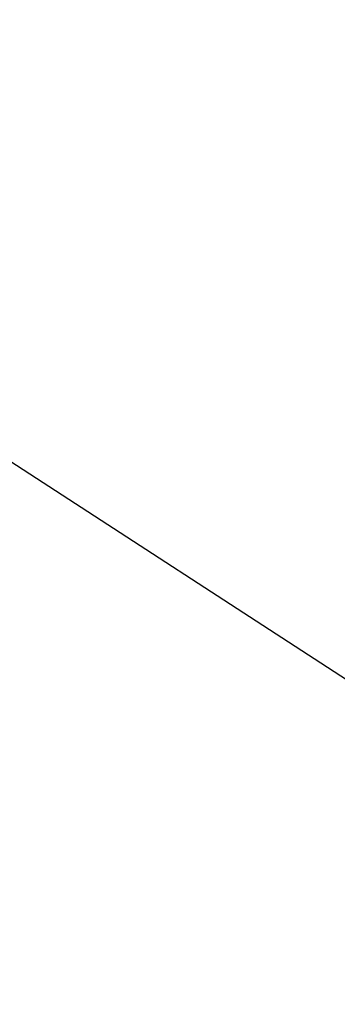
# Model space of a CAD drawing. Header units: centimetres. Extents: x -54 to 171, y -22 to 171.
# Tile 134 of 256: x -31.5047 to -31.4437, y 82.7389 to 82.9278. Entities that reach past the tile are written whole.
import ezdxf

# ---------------------------------------------------------------- set-up
doc = ezdxf.new("R2010")
doc.units = ezdxf.units.CM
doc.header["$MEASUREMENT"] = 0
for name, color, linetype in [('Frida DC -V3 v33_Sketch16', 7, 'Continuous'), ('Frida DC -V3 v33_Sketch18', 7, 'Continuous'), ('Frida DC -V3 v33_Sketch19', 7, 'Continuous'), ('Frida DC -V3 v33_Sketch67', 7, 'Continuous')]:
    doc.layers.add(name, color=color, linetype=linetype)

msp = doc.modelspace()

# ---------------------------------------------------------------- linework, layer by layer
at = {"layer": 'Frida DC -V3 v33_Sketch16'}
for points, knots in [([(-31.50364, 83.45987, 2.9625), (-29.94387, 76.83424, 2.9625), (-28.38301, 70.20544, 2.9625), (-25.26211, 56.95402, 2.9625), (-23.70056, 50.32497, 2.9625), (-22.13948, 43.69917, 2.9625)], [-40.841609, -40.841609, -40.841609, -40.841609, -20.421668, -20.421668, 0, 0, 0, 0]), ([(-22.13948, 43.69917, 3.4625), (-23.69665, 50.32239, 3.4625), (-25.25421, 56.94902, 3.4625), (-28.36666, 70.19467, 3.4625), (-29.92312, 76.82039, 3.4625), (-31.47833, 83.44283, 3.4625)], [-40.819562, -40.819562, -40.819562, -40.819562, -20.407794, -20.407794, 0, 0, 0, 0])]:
    msp.add_open_spline(points, degree=3, knots=knots, dxfattribs=at)
at = {"layer": 'Frida DC -V3 v33_Sketch18'}
msp.add_line((-33.10268, 83.87838), (-25.25554, 78.78869), dxfattribs=at)
at = {"layer": 'Frida DC -V3 v33_Sketch19'}
msp.add_line((-33.10268, 83.87838), (-25.25554, 78.78869), dxfattribs=at)
msp.add_arc((-32.9167, 82.32744), 1.45, 327.03236, 57.03236, dxfattribs=at)
at = {"layer": 'Frida DC -V3 v33_Sketch67'}
msp.add_open_spline([(-31.57919, 81.23952), (-31.49108, 81.36857), (-31.42902, 81.5136), (-31.36399, 81.81927), (-31.36163, 81.977), (-31.41752, 82.28448), (-31.47522, 82.43129), (-31.60286, 82.63078), (-31.65302, 82.6941), (-31.76526, 82.80974), (-31.82706, 82.86176), (-31.8936, 82.9072)], degree=3, knots=[0, 0, 0, 0, 0.468773, 0.468773, 0.937547, 0.937547, 1.40632, 1.40632, 1.648049, 1.648049, 1.889777, 1.889777, 1.889777, 1.889777], dxfattribs=at)

doc.saveas('drawing.dxf')
